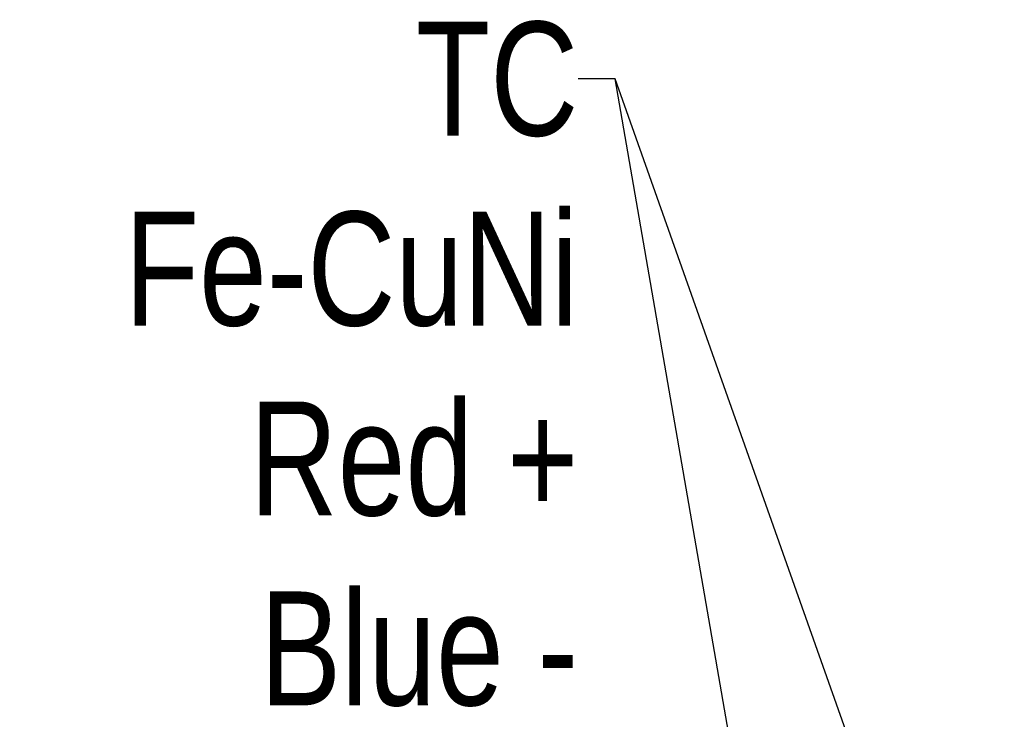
# Model space of a CAD drawing. Extents: x 0 to 1189, y 0 to 841.
# Tile 53 of 80: x 426 to 461, y 123 to 148. Entities that reach past the tile are written whole.
import ezdxf

# ---------------------------------------------------------------- set-up
doc = ezdxf.new("R2010")
doc.units = 0
doc.header["$LTSCALE"] = 65.395
doc.layers.get('0').update_dxf_attribs({"linetype": 'CONTINUOUS'})
doc.layers.add('mg_3dsla_BL7', color=7, linetype='CONTINUOUS')
doc.styles.get("Standard").update_dxf_attribs({"font": 'txt', "width": 0.8})
doc.dimstyles.get("Standard").update_dxf_attribs({"dimtxt": 3, "dimasz": 3, "dimexe": 2, "dimexo": 0, "dimtad": 1, "dimtxsty": 'STANDARD', "dimblk": '_ARROW_FILLED', "dimblk1": '_ARROW_FILLED', "dimblk2": '_ARROW_FILLED', "dimcen": 0.09, "dimazin": 3, "dimtol": 1, "dimtp": 0.01, "dimtm": 0.01, "dimtfac": 1, "dimtofl": 0, "dimtmove": 0, "dimatfit": 3, "dimtolj": 1})

# ---------------------------------------------------------------- blocks, each defined once
blk = doc.blocks.new('_ARROW_FILLED')
at = {"color": 0, "linetype": 'BYBLOCK'}
blk.add_solid([(0, 0), (-1, 0.167), (-1, -0.167)], dxfattribs=at)
blk = doc.blocks.new('MG_3DSLA_BL7', base_point=(357.138, 132.906))
at = {"layer": 'mg_3dsla_BL7', "color": 7, "linetype": 'CONTINUOUS', "insert": (445.819, 147.802), "char_height": 4, "width": 30, "attachment_point": 3}
blk.add_mtext('TC\\PFe-CuNi\\PRed +\\PBlue -', dxfattribs=at)
at = {"layer": 'mg_3dsla_BL7', "color": 7, "linetype": 'CONTINUOUS'}
for points in [[(452.91, 112.388), (447.119, 145.802), (445.819, 145.802)], [(460.786, 107.183), (447.119, 145.802), (445.819, 145.802)]]:
    blk.add_leader(points, dimstyle='STANDARD', override={"dimtad": 0}, dxfattribs=at)

msp = doc.modelspace()

# ---------------------------------------------------------------- block references
at = {"layer": 'mg_3dsla_BL7'}
msp.add_blockref('MG_3DSLA_BL7', (357.138, 132.906), dxfattribs=at)

doc.saveas('drawing.dxf')
